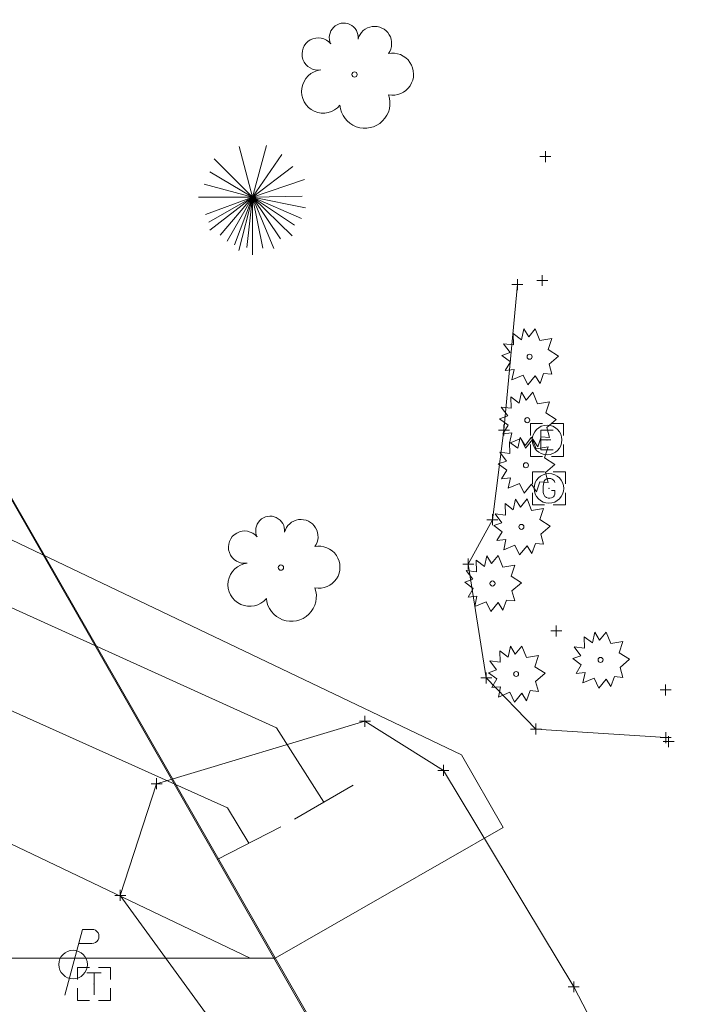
# Model space of a CAD drawing. Extents: x 128766 to 131418, y 268402 to 269681.
# Tile 8 of 14: x 129768 to 129829, y 268568 to 268657. Entities that reach past the tile are written whole.
import ezdxf

# ---------------------------------------------------------------- set-up
doc = ezdxf.new("R2010")
doc.units = 21
doc.header["$LTSCALE"] = 50
doc.header["$MEASUREMENT"] = 0
for name, color, linetype, lineweight, true_color in [('DV_X_Property_Line', 1, 'Continuous', 0, 0xff0000), ('Meadowbrook Sub #2', 40, 'Continuous', 0, 0xffa500), ('RW_P_Esmt_SW', 120, 'Continuous', 0, 0x00fea0), ('RW_P_Esmt_TMP', 120, 'Continuous', 0, 0x00fea0), ('SV_X_Shot_Marker', 2, 'Continuous', 0, 0xf0f000), ('SV_X_Top_of_Bank', 9, 'Continuous', 0, 0xc0c0c0), ('UT_X_Electric_Cells', 1, 'Continuous', 0, 0xff0000), ('UT_X_Gas_Cells', 2, 'Continuous', 0, 0xf0f000), ('UT_X_Telecom_Cells', 30, 'Continuous', 0, 0xff7f00), ('VG_X_Cells', 3, 'Continuous', 0, 0x00ff00), ('VG_X_Flower_Bed', 3, 'Continuous', 0, 0x00ff00)]:
    doc.layers.add(name, color=color, linetype=linetype, lineweight=lineweight, true_color=true_color)

# ---------------------------------------------------------------- blocks, each defined once
blk = doc.blocks.new('POINT_DISPLAY')
at = {"color": 0}
blk.add_point((0, 0), dxfattribs=at)

msp = doc.modelspace()

# ---------------------------------------------------------------- linework, layer by layer
at = {"layer": 'DV_X_Property_Line'}
for points in [[(129704.332, 268724.209, 0), (129920.679, 268730.18, 0), (129921.365, 268535.472, 0), (129831.365, 268535.599, 0), (129812.255, 268535.626, 0), (129704.332, 268724.209, 0)], [(129532.969, 268719.698, 0), (129704.31, 268724.19, 0), (129835.413, 268495.597, 0), (129886.497, 268406.527, 0), (129682.842, 268402.787, 0), (129682.551, 268492.787, 0), (129532.969, 268719.698, 0)]]:
    msp.add_polyline3d(points, dxfattribs=at)
at = {"layer": 'Meadowbrook Sub #2'}
for points in [[(129606.156, 268676.924), (129791.813, 268592.797)], [(129600.388, 268669.486), (129787.337, 268585.489)], [(129796.123, 268586.007), (129791.813, 268592.797)], [(129793.455, 268584.461), (129798.791, 268587.553)], [(129789.297, 268582.286), (129787.337, 268585.489)], [(129786.41, 268580.801), (129792.184, 268583.771)]]:
    msp.add_lwpolyline(points, dxfattribs=at)
at = {"layer": 'RW_P_Esmt_SW'}
for points in [[(129609.074, 268689.685, 0), (129612.698, 268683.925, 0), (129808.648, 268590.334, 0)], [(129580.028, 268688.906, 0), (129595.392, 268664.486, 0), (129789.402, 268571.821, 0)], [(129789.402, 268571.821, 0), (129791.693, 268571.821, 0), (129812.446, 268583.697, 0), (129808.648, 268590.334, 0)]]:
    msp.add_polyline3d(points, dxfattribs=at)
at = {"layer": 'RW_P_Esmt_TMP'}
msp.add_polyline3d([(129789.402, 268571.821, 0), (129630.451, 268571.821, 0), (129525.103, 268687.434, 0)], dxfattribs=at)
at = {"layer": 'SV_X_Shot_Marker', "lineweight": 0}
for p, q in [((129816.3, 268645.288, 943.235), (129816.3, 268644.288, 943.235)), ((129815.8, 268644.788, 943.235), (129816.8, 268644.788, 943.235)), ((129813.741, 268633.632, 944.11), (129813.741, 268632.632, 944.11)), ((129813.741, 268633.632, 944.11), (129813.741, 268632.632, 944.11)), ((129816.006, 268634.008, 944.906), (129816.006, 268633.008, 944.906)), ((129813.241, 268633.132, 944.11), (129814.241, 268633.132, 944.11)), ((129813.241, 268633.132, 944.11), (129814.241, 268633.132, 944.11)), ((129815.506, 268633.508, 944.906), (129816.506, 268633.508, 944.906)), ((129812.52, 268620.392, 943.036), (129812.52, 268619.392, 943.036)), ((129812.02, 268619.892, 943.036), (129813.02, 268619.892, 943.036)), ((129811.474, 268612.228, 943.028), (129811.474, 268611.228, 943.028)), ((129810.974, 268611.728, 943.028), (129811.974, 268611.728, 943.028)), ((129808.769, 268607.692, 942.764), (129809.769, 268607.692, 942.764)), ((129809.269, 268608.192, 942.764), (129809.269, 268607.192, 942.764)), ((129816.79, 268601.611, 942.969), (129817.79, 268601.611, 942.969)), ((129817.29, 268602.111, 942.969), (129817.29, 268601.111, 942.969)), ((129810.906, 268597.826, 942.653), (129810.906, 268596.826, 942.653)), ((129810.406, 268597.326, 942.653), (129811.406, 268597.326, 942.653)), ((129826.746, 268596.236, 942.906), (129827.746, 268596.236, 942.906)), ((129827.246, 268596.736, 942.906), (129827.246, 268595.736, 942.906)), ((129799.363, 268593.376, 941.405), (129800.363, 268593.376, 941.405)), ((129799.863, 268593.876, 941.405), (129799.863, 268592.876, 941.405)), ((129814.936, 268592.665, 942.819), (129815.936, 268592.665, 942.819)), ((129815.436, 268593.165, 942.819), (129815.436, 268592.165, 942.819)), ((129827.251, 268592.388, 942.851), (129827.251, 268591.388, 942.851)), ((129826.751, 268591.888, 942.851), (129827.751, 268591.888, 942.851)), ((129827.01, 268591.529, 942.771), (129828.01, 268591.529, 942.771)), ((129827.51, 268592.029, 942.771), (129827.51, 268591.029, 942.771)), ((129806.502, 268588.908, 941.821), (129807.502, 268588.908, 941.821)), ((129807.002, 268589.408, 941.821), (129807.002, 268588.408, 941.821)), ((129780.885, 268588.192, 940.757), (129780.885, 268587.192, 940.757)), ((129780.385, 268587.692, 940.757), (129781.385, 268587.692, 940.757)), ((129777.074, 268577.525, 941.86), (129778.074, 268577.525, 941.86)), ((129777.574, 268578.025, 941.86), (129777.574, 268577.025, 941.86)), ((129818.374, 268569.203, 941.662), (129819.374, 268569.203, 941.662)), ((129818.874, 268569.703, 941.662), (129818.874, 268568.703, 941.662))]:
    msp.add_line(p, q, dxfattribs=at)
at = {"layer": 'SV_X_Shot_Marker'}
for p in [(129816.3, 268644.788, 943.235), (129813.741, 268633.132, 944.11), (129813.741, 268633.132, 944.11), (129816.006, 268633.508, 944.906), (129812.52, 268619.892, 943.036), (129811.474, 268611.728, 943.028), (129809.269, 268607.692, 942.764), (129817.29, 268601.611, 942.969), (129810.906, 268597.326, 942.653), (129827.246, 268596.236, 942.906), (129799.863, 268593.376, 941.405), (129815.436, 268592.665, 942.819), (129827.251, 268591.888, 942.851), (129827.51, 268591.529, 942.771), (129807.002, 268588.908, 941.821), (129780.885, 268587.692, 940.757), (129777.574, 268577.525, 941.86), (129818.874, 268569.203, 941.662)]:
    msp.add_point(p, dxfattribs=at)
at = {"layer": 'SV_X_Top_of_Bank', "linetype": 'Continuous'}
msp.add_polyline3d([(129845.004, 268530.213, 942.179), (129829.607, 268548.57, 940.789), (129818.874, 268569.203, 941.662), (129807.002, 268588.908, 941.821), (129799.863, 268593.376, 941.405), (129780.885, 268587.692, 940.757), (129777.574, 268577.525, 941.86), (129789.718, 268560.832, 941.753), (129808.829, 268530.699, 941.919), (129819.997, 268513.757, 942.282)], dxfattribs=at)
at = {"layer": 'SV_X_Top_of_Bank'}
msp.add_polyline3d([(129845.004, 268530.213, 942.179), (129829.607, 268548.57, 940.789), (129818.874, 268569.203, 941.662), (129807.002, 268588.908, 941.821), (129799.863, 268593.376, 941.405), (129780.885, 268587.692, 940.757), (129777.574, 268577.525, 941.86), (129789.718, 268560.832, 941.753), (129808.829, 268530.699, 941.919), (129819.997, 268513.757, 942.282)], dxfattribs=at)
at = {"layer": 'UT_X_Electric_Cells', "color": 1, "linetype": 'Continuous', "lineweight": 0, "true_color": 0xff0000}
for p, q in [((129815.882, 268618.99, 943.272), (129816.782, 268618.99, 943.272)), ((129815.882, 268618.99, 943.272), (129816.782, 268618.99, 943.272)), ((129774.135, 268574.434, 942.304), (129772.529, 268568.434, 942.304)), ((129774.135, 268574.434, 942.304), (129772.529, 268568.434, 942.304)), ((129774.135, 268574.434, 942.304), (129774.985, 268574.434, 942.304)), ((129774.135, 268574.434, 942.304), (129774.985, 268574.434, 942.304)), ((129773.794, 268573.159, 942.304), (129774.985, 268573.159, 942.304)), ((129773.794, 268573.159, 942.304), (129774.985, 268573.159, 942.304))]:
    msp.add_line(p, q, dxfattribs=at)
at = {"layer": 'UT_X_Electric_Cells', "color": 1, "linetype": 'Continuous', "true_color": 0xff0000}
for points in [[(129816.046, 268620.49, 943.272), (129814.946, 268620.49, 943.272), (129814.946, 268619.39, 943.272)], [(129816.046, 268620.49, 943.272), (129814.946, 268620.49, 943.272), (129814.946, 268619.39, 943.272)], [(129817.946, 268619.39, 943.272), (129817.946, 268620.49, 943.272), (129816.846, 268620.49, 943.272)], [(129817.946, 268619.39, 943.272), (129817.946, 268620.49, 943.272), (129816.846, 268620.49, 943.272)], [(129817.007, 268619.89, 943.272), (129815.882, 268619.89, 943.272), (129815.882, 268618.09, 943.272), (129817.007, 268618.09, 943.272)], [(129817.007, 268619.89, 943.272), (129815.882, 268619.89, 943.272), (129815.882, 268618.09, 943.272), (129817.007, 268618.09, 943.272)], [(129814.946, 268618.59, 943.272), (129814.946, 268617.49, 943.272), (129816.046, 268617.49, 943.272)], [(129814.946, 268618.59, 943.272), (129814.946, 268617.49, 943.272), (129816.046, 268617.49, 943.272)], [(129816.846, 268617.49, 943.272), (129817.946, 268617.49, 943.272), (129817.946, 268618.59, 943.272)], [(129816.846, 268617.49, 943.272), (129817.946, 268617.49, 943.272), (129817.946, 268618.59, 943.272)]]:
    msp.add_polyline3d(points, dxfattribs=at)
at = {"layer": 'UT_X_Electric_Cells', "color": 1, "linetype": 'Continuous', "lineweight": 0, "true_color": 0xff0000}
for centre, radius in [((129816.446, 268618.99, 943.272), 1.35), ((129816.446, 268618.99, 943.272), 1.35), ((129773.279, 268571.234, 942.304), 1.3), ((129773.279, 268571.234, 942.304), 1.3)]:
    msp.add_circle(centre, radius, dxfattribs=at)
at = {"layer": 'UT_X_Electric_Cells', "color": 1, "linetype": 'Continuous', "lineweight": 0, "true_color": 0xff0000, "extrusion": (0, 0, -1)}
msp.add_arc((-129774.998, 268573.796, -942.304), 0.638, 88.8767, 271.1233, dxfattribs=at)
msp.add_arc((-129774.998, 268573.796, -942.304), 0.638, 88.8767, 271.1233, dxfattribs=at)
at = {"layer": 'UT_X_Electric_Cells', "color": 1, "true_color": 0xff0000}
msp.add_point((129816.446, 268618.99, 943.272), dxfattribs=at)
at = {"layer": 'UT_X_Gas_Cells', "color": 44, "linetype": 'Continuous', "true_color": 0xa56100}
for points in [[(129816.216, 268616.086, 942.84), (129815.116, 268616.086, 942.84), (129815.116, 268614.986, 942.84)], [(129816.216, 268616.086, 942.84), (129815.116, 268616.086, 942.84), (129815.116, 268614.986, 942.84)], [(129818.116, 268614.986, 942.84), (129818.116, 268616.086, 942.84), (129817.016, 268616.086, 942.84)], [(129818.116, 268614.986, 942.84), (129818.116, 268616.086, 942.84), (129817.016, 268616.086, 942.84)], [(129817.149, 268615.132, 942.84), (129817.135, 268615.203, 942.84), (129817.092, 268615.274, 942.84), (129817.021, 268615.344, 942.84), (129816.922, 268615.43, 942.84), (129816.851, 268615.458, 942.84), (129816.794, 268615.472, 942.84), (129816.709, 268615.486, 942.84), (129816.539, 268615.486, 942.84), (129816.469, 268615.472, 942.84), (129816.426, 268615.458, 942.84), (129816.369, 268615.43, 942.84), (129816.256, 268615.344, 942.84), (129816.185, 268615.245, 942.84), (129816.142, 268615.132, 942.84), (129816.114, 268614.976, 942.84), (129816.086, 268614.749, 942.84), (129816.086, 268614.452, 942.84), (129816.1, 268614.211, 942.84), (129816.157, 268614.026, 942.84), (129816.242, 268613.856, 942.84), (129816.313, 268613.8, 942.84), (129816.398, 268613.743, 942.84), (129816.554, 268613.686, 942.84), (129816.709, 268613.686, 942.84), (129816.865, 268613.715, 942.84), (129816.922, 268613.743, 942.84), (129816.979, 268613.771, 942.84), (129817.035, 268613.828, 942.84), (129817.092, 268613.913, 942.84), (129817.149, 268614.041, 942.84), (129817.149, 268614.395, 942.84), (129816.851, 268614.395, 942.84)], [(129817.149, 268615.132, 942.84), (129817.135, 268615.203, 942.84), (129817.092, 268615.274, 942.84), (129817.021, 268615.344, 942.84), (129816.922, 268615.43, 942.84), (129816.851, 268615.458, 942.84), (129816.794, 268615.472, 942.84), (129816.709, 268615.486, 942.84), (129816.539, 268615.486, 942.84), (129816.469, 268615.472, 942.84), (129816.426, 268615.458, 942.84), (129816.369, 268615.43, 942.84), (129816.256, 268615.344, 942.84), (129816.185, 268615.245, 942.84), (129816.142, 268615.132, 942.84), (129816.114, 268614.976, 942.84), (129816.086, 268614.749, 942.84), (129816.086, 268614.452, 942.84), (129816.1, 268614.211, 942.84), (129816.157, 268614.026, 942.84), (129816.242, 268613.856, 942.84), (129816.313, 268613.8, 942.84), (129816.398, 268613.743, 942.84), (129816.554, 268613.686, 942.84), (129816.709, 268613.686, 942.84), (129816.865, 268613.715, 942.84), (129816.922, 268613.743, 942.84), (129816.979, 268613.771, 942.84), (129817.035, 268613.828, 942.84), (129817.092, 268613.913, 942.84), (129817.149, 268614.041, 942.84), (129817.149, 268614.395, 942.84), (129816.851, 268614.395, 942.84)], [(129815.116, 268614.186, 942.84), (129815.116, 268613.086, 942.84), (129816.216, 268613.086, 942.84)], [(129815.116, 268614.186, 942.84), (129815.116, 268613.086, 942.84), (129816.216, 268613.086, 942.84)], [(129817.016, 268613.086, 942.84), (129818.116, 268613.086, 942.84), (129818.116, 268614.186, 942.84)], [(129817.016, 268613.086, 942.84), (129818.116, 268613.086, 942.84), (129818.116, 268614.186, 942.84)]]:
    msp.add_polyline3d(points, dxfattribs=at)
at = {"layer": 'UT_X_Gas_Cells', "color": 44, "linetype": 'Continuous', "lineweight": 0, "true_color": 0xa56100}
msp.add_circle((129816.616, 268614.586, 942.84), 1.35, dxfattribs=at)
msp.add_circle((129816.616, 268614.586, 942.84), 1.35, dxfattribs=at)
at = {"layer": 'UT_X_Gas_Cells', "color": 44, "true_color": 0xa56100}
msp.add_point((129816.616, 268614.586, 942.84), dxfattribs=at)
at = {"layer": 'UT_X_Telecom_Cells', "color": 30, "linetype": 'Continuous', "lineweight": 0, "true_color": 0xff7f00}
for p, q in [((129774.537, 268570.468, 942.085), (129775.837, 268570.468, 942.085)), ((129774.537, 268570.468, 942.085), (129775.837, 268570.468, 942.085)), ((129775.187, 268568.468, 942.085), (129775.187, 268570.468, 942.085)), ((129775.187, 268568.468, 942.085), (129775.187, 268570.468, 942.085))]:
    msp.add_line(p, q, dxfattribs=at)
at = {"layer": 'UT_X_Telecom_Cells', "color": 30, "linetype": 'Continuous', "true_color": 0xff7f00}
for points in [[(129774.787, 268570.968, 942.085), (129773.687, 268570.968, 942.085), (129773.687, 268569.868, 942.085)], [(129774.787, 268570.968, 942.085), (129773.687, 268570.968, 942.085), (129773.687, 268569.868, 942.085)], [(129776.687, 268569.868, 942.085), (129776.687, 268570.968, 942.085), (129775.587, 268570.968, 942.085)], [(129776.687, 268569.868, 942.085), (129776.687, 268570.968, 942.085), (129775.587, 268570.968, 942.085)], [(129773.687, 268569.068, 942.085), (129773.687, 268567.968, 942.085), (129774.787, 268567.968, 942.085)], [(129773.687, 268569.068, 942.085), (129773.687, 268567.968, 942.085), (129774.787, 268567.968, 942.085)], [(129775.587, 268567.968, 942.085), (129776.687, 268567.968, 942.085), (129776.687, 268569.068, 942.085)], [(129775.587, 268567.968, 942.085), (129776.687, 268567.968, 942.085), (129776.687, 268569.068, 942.085)]]:
    msp.add_polyline3d(points, dxfattribs=at)
at = {"layer": 'UT_X_Telecom_Cells', "color": 30, "true_color": 0xff7f00}
msp.add_point((129775.187, 268569.468, 942.085), dxfattribs=at)
at = {"layer": 'VG_X_Cells', "color": 3, "linetype": 'Continuous', "lineweight": 0, "true_color": 0x00ff00}
for p, q in [((129789.63, 268641.094, 943.638), (129788.395, 268645.707, 943.638)), ((129789.63, 268641.094, 943.638), (129788.395, 268645.707, 943.638)), ((129789.63, 268641.094, 943.638), (129790.887, 268645.792, 943.638)), ((129789.63, 268641.094, 943.638), (129790.887, 268645.792, 943.638)), ((129789.63, 268641.094, 943.638), (129786.14, 268644.581, 943.638)), ((129789.63, 268641.094, 943.638), (129786.14, 268644.581, 943.638)), ((129789.63, 268641.094, 943.638), (129792.285, 268644.979, 943.638)), ((129789.63, 268641.094, 943.638), (129792.285, 268644.979, 943.638)), ((129789.63, 268641.094, 943.638), (129793.287, 268643.899, 943.638)), ((129789.63, 268641.094, 943.638), (129793.287, 268643.899, 943.638)), ((129789.63, 268641.094, 943.638), (129785.723, 268643.391, 943.638)), ((129789.63, 268641.094, 943.638), (129785.723, 268643.391, 943.638)), ((129789.63, 268641.094, 943.638), (129794.367, 268642.701, 943.638)), ((129789.63, 268641.094, 943.638), (129794.367, 268642.701, 943.638)), ((129789.63, 268641.094, 943.638), (129785.217, 268642.277, 943.638)), ((129789.63, 268641.094, 943.638), (129785.217, 268642.277, 943.638)), ((129784.695, 268641.094, 943.638), (129789.63, 268641.094, 943.638)), ((129784.695, 268641.094, 943.638), (129789.63, 268641.094, 943.638)), ((129789.63, 268641.094, 943.638), (129785.34, 268639.532, 943.638)), ((129789.63, 268641.094, 943.638), (129785.34, 268639.532, 943.638)), ((129789.63, 268641.094, 943.638), (129785.647, 268638.812, 943.638)), ((129789.63, 268641.094, 943.638), (129785.647, 268638.812, 943.638)), ((129789.63, 268641.094, 943.638), (129785.723, 268638.099, 943.638)), ((129789.63, 268641.094, 943.638), (129785.723, 268638.099, 943.638)), ((129789.63, 268641.094, 943.638), (129786.685, 268637.627, 943.638)), ((129789.63, 268641.094, 943.638), (129786.685, 268637.627, 943.638)), ((129789.63, 268641.094, 943.638), (129787.312, 268637.079, 943.638)), ((129789.63, 268641.094, 943.638), (129787.312, 268637.079, 943.638)), ((129789.63, 268641.094, 943.638), (129787.965, 268636.754, 943.638)), ((129789.63, 268641.094, 943.638), (129787.965, 268636.754, 943.638)), ((129789.63, 268641.094, 943.638), (129788.367, 268636.237, 943.638)), ((129789.63, 268641.094, 943.638), (129788.367, 268636.237, 943.638)), ((129789.63, 268641.094, 943.638), (129789.088, 268636.502, 943.638)), ((129789.63, 268641.094, 943.638), (129789.088, 268636.502, 943.638)), ((129789.63, 268641.094, 943.638), (129794.14, 268641.186, 943.638)), ((129789.63, 268641.094, 943.638), (129794.14, 268641.186, 943.638)), ((129789.63, 268635.854, 943.638), (129789.63, 268641.094, 943.638)), ((129789.63, 268641.094, 943.638), (129790.552, 268636.457, 943.638)), ((129789.63, 268641.094, 943.638), (129791.563, 268636.426, 943.638)), ((129789.63, 268641.094, 943.638), (129792.167, 268637.301, 943.638)), ((129789.63, 268641.094, 943.638), (129793.218, 268637.572, 943.638)), ((129789.63, 268641.094, 943.638), (129793.452, 268638.539, 943.638)), ((129789.63, 268641.094, 943.638), (129794.095, 268639.152, 943.638)), ((129789.63, 268641.094, 943.638), (129794.458, 268640.136, 943.638)), ((129789.63, 268635.854, 943.638), (129789.63, 268641.094, 943.638)), ((129789.63, 268641.094, 943.638), (129790.552, 268636.457, 943.638)), ((129789.63, 268641.094, 943.638), (129791.563, 268636.426, 943.638)), ((129789.63, 268641.094, 943.638), (129792.167, 268637.301, 943.638)), ((129789.63, 268641.094, 943.638), (129793.218, 268637.572, 943.638)), ((129789.63, 268641.094, 943.638), (129793.452, 268638.539, 943.638)), ((129789.63, 268641.094, 943.638), (129794.095, 268639.152, 943.638)), ((129789.63, 268641.094, 943.638), (129794.458, 268640.136, 943.638))]:
    msp.add_line(p, q, dxfattribs=at)
at = {"layer": 'VG_X_Cells', "color": 3, "linetype": 'Continuous', "true_color": 0x00ff00}
for points in [[(129814.773, 268628.373, 943.504), (129815.378, 268629.108, 943.504), (129815.793, 268628.055, 943.504), (129816.885, 268628.235, 943.504), (129816.547, 268627.223, 943.504), (129817.492, 268626.628, 943.504), (129816.635, 268625.893, 943.504), (129816.885, 268624.98, 943.504), (129816.132, 268625.048, 943.504), (129815.807, 268624.135, 943.504), (129815.378, 268624.827, 943.504), (129814.7, 268624.01, 943.504), (129814.272, 268624.897, 943.504), (129813.252, 268624.467, 943.504), (129813.443, 268625.408, 943.504), (129812.632, 268625.325, 943.504), (129813.105, 268626.115, 943.504), (129812.337, 268626.683, 943.504), (129813.075, 268626.947, 943.504), (129812.468, 268627.75, 943.504), (129813.4, 268627.64, 943.504), (129813.37, 268628.678, 943.504), (129814.123, 268628.11, 943.504), (129814.33, 268629.095, 943.504), (129814.773, 268628.373, 943.504)], [(129814.773, 268628.373, 943.504), (129815.378, 268629.108, 943.504), (129815.793, 268628.055, 943.504), (129816.885, 268628.235, 943.504), (129816.547, 268627.223, 943.504), (129817.492, 268626.628, 943.504), (129816.635, 268625.893, 943.504), (129816.885, 268624.98, 943.504), (129816.132, 268625.048, 943.504), (129815.807, 268624.135, 943.504), (129815.378, 268624.827, 943.504), (129814.7, 268624.01, 943.504), (129814.272, 268624.897, 943.504), (129813.252, 268624.467, 943.504), (129813.443, 268625.408, 943.504), (129812.632, 268625.325, 943.504), (129813.105, 268626.115, 943.504), (129812.337, 268626.683, 943.504), (129813.075, 268626.947, 943.504), (129812.468, 268627.75, 943.504), (129813.4, 268627.64, 943.504), (129813.37, 268628.678, 943.504), (129814.123, 268628.11, 943.504), (129814.33, 268629.095, 943.504), (129814.773, 268628.373, 943.504)], [(129814.558, 268622.605, 943.397), (129815.163, 268623.34, 943.397), (129815.578, 268622.287, 943.397), (129816.669, 268622.467, 943.397), (129816.331, 268621.455, 943.397), (129817.276, 268620.86, 943.397), (129816.419, 268620.125, 943.397), (129816.669, 268619.212, 943.397), (129815.916, 268619.28, 943.397), (129815.591, 268618.367, 943.397), (129815.163, 268619.058, 943.397), (129814.484, 268618.242, 943.397), (129814.056, 268619.128, 943.397), (129813.036, 268618.698, 943.397), (129813.228, 268619.64, 943.397), (129812.416, 268619.557, 943.397), (129812.889, 268620.347, 943.397), (129812.121, 268620.915, 943.397), (129812.859, 268621.178, 943.397), (129812.253, 268621.982, 943.397), (129813.184, 268621.872, 943.397), (129813.154, 268622.91, 943.397), (129813.908, 268622.342, 943.397), (129814.114, 268623.327, 943.397), (129814.558, 268622.605, 943.397)], [(129814.558, 268622.605, 943.397), (129815.163, 268623.34, 943.397), (129815.578, 268622.287, 943.397), (129816.669, 268622.467, 943.397), (129816.331, 268621.455, 943.397), (129817.276, 268620.86, 943.397), (129816.419, 268620.125, 943.397), (129816.669, 268619.212, 943.397), (129815.916, 268619.28, 943.397), (129815.591, 268618.367, 943.397), (129815.163, 268619.058, 943.397), (129814.484, 268618.242, 943.397), (129814.056, 268619.128, 943.397), (129813.036, 268618.698, 943.397), (129813.228, 268619.64, 943.397), (129812.416, 268619.557, 943.397), (129812.889, 268620.347, 943.397), (129812.121, 268620.915, 943.397), (129812.859, 268621.178, 943.397), (129812.253, 268621.982, 943.397), (129813.184, 268621.872, 943.397), (129813.154, 268622.91, 943.397), (129813.908, 268622.342, 943.397), (129814.114, 268623.327, 943.397), (129814.558, 268622.605, 943.397)], [(129814.439, 268618.5, 943.34), (129815.044, 268619.235, 943.34), (129815.459, 268618.182, 943.34), (129816.551, 268618.362, 943.34), (129816.213, 268617.35, 943.34), (129817.158, 268616.755, 943.34), (129816.301, 268616.02, 943.34), (129816.551, 268615.107, 943.34), (129815.798, 268615.175, 943.34), (129815.473, 268614.262, 943.34), (129815.044, 268614.954, 943.34), (129814.366, 268614.137, 943.34), (129813.938, 268615.024, 943.34), (129812.918, 268614.594, 943.34), (129813.109, 268615.535, 943.34), (129812.298, 268615.452, 943.34), (129812.771, 268616.242, 943.34), (129812.003, 268616.81, 943.34), (129812.741, 268617.074, 943.34), (129812.134, 268617.877, 943.34), (129813.066, 268617.767, 943.34), (129813.036, 268618.805, 943.34), (129813.789, 268618.237, 943.34), (129813.996, 268619.222, 943.34), (129814.439, 268618.5, 943.34)], [(129814.439, 268618.5, 943.34), (129815.044, 268619.235, 943.34), (129815.459, 268618.182, 943.34), (129816.551, 268618.362, 943.34), (129816.213, 268617.35, 943.34), (129817.158, 268616.755, 943.34), (129816.301, 268616.02, 943.34), (129816.551, 268615.107, 943.34), (129815.798, 268615.175, 943.34), (129815.473, 268614.262, 943.34), (129815.044, 268614.954, 943.34), (129814.366, 268614.137, 943.34), (129813.938, 268615.024, 943.34), (129812.918, 268614.594, 943.34), (129813.109, 268615.535, 943.34), (129812.298, 268615.452, 943.34), (129812.771, 268616.242, 943.34), (129812.003, 268616.81, 943.34), (129812.741, 268617.074, 943.34), (129812.134, 268617.877, 943.34), (129813.066, 268617.767, 943.34), (129813.036, 268618.805, 943.34), (129813.789, 268618.237, 943.34), (129813.996, 268619.222, 943.34), (129814.439, 268618.5, 943.34)], [(129814.024, 268612.887, 943.405), (129814.629, 268613.622, 943.405), (129815.044, 268612.569, 943.405), (129816.136, 268612.749, 943.405), (129815.798, 268611.737, 943.405), (129816.743, 268611.142, 943.405), (129815.886, 268610.407, 943.405), (129816.136, 268609.494, 943.405), (129815.383, 268609.562, 943.405), (129815.058, 268608.649, 943.405), (129814.629, 268609.341, 943.405), (129813.951, 268608.524, 943.405), (129813.523, 268609.411, 943.405), (129812.503, 268608.981, 943.405), (129812.694, 268609.922, 943.405), (129811.883, 268609.839, 943.405), (129812.356, 268610.629, 943.405), (129811.588, 268611.197, 943.405), (129812.326, 268611.461, 943.405), (129811.719, 268612.264, 943.405), (129812.651, 268612.154, 943.405), (129812.621, 268613.192, 943.405), (129813.374, 268612.624, 943.405), (129813.581, 268613.609, 943.405), (129814.024, 268612.887, 943.405)], [(129814.024, 268612.887, 943.405), (129814.629, 268613.622, 943.405), (129815.044, 268612.569, 943.405), (129816.136, 268612.749, 943.405), (129815.798, 268611.737, 943.405), (129816.743, 268611.142, 943.405), (129815.886, 268610.407, 943.405), (129816.136, 268609.494, 943.405), (129815.383, 268609.562, 943.405), (129815.058, 268608.649, 943.405), (129814.629, 268609.341, 943.405), (129813.951, 268608.524, 943.405), (129813.523, 268609.411, 943.405), (129812.503, 268608.981, 943.405), (129812.694, 268609.922, 943.405), (129811.883, 268609.839, 943.405), (129812.356, 268610.629, 943.405), (129811.588, 268611.197, 943.405), (129812.326, 268611.461, 943.405), (129811.719, 268612.264, 943.405), (129812.651, 268612.154, 943.405), (129812.621, 268613.192, 943.405), (129813.374, 268612.624, 943.405), (129813.581, 268613.609, 943.405), (129814.024, 268612.887, 943.405)], [(129811.391, 268607.733, 942.939), (129811.996, 268608.468, 942.939), (129812.412, 268607.414, 942.939), (129813.503, 268607.594, 942.939), (129813.165, 268606.583, 942.939), (129814.11, 268605.988, 942.939), (129813.253, 268605.253, 942.939), (129813.503, 268604.339, 942.939), (129812.75, 268604.408, 942.939), (129812.425, 268603.494, 942.939), (129811.996, 268604.186, 942.939), (129811.318, 268603.369, 942.939), (129810.89, 268604.256, 942.939), (129809.87, 268603.826, 942.939), (129810.061, 268604.768, 942.939), (129809.25, 268604.684, 942.939), (129809.723, 268605.474, 942.939), (129808.955, 268606.043, 942.939), (129809.693, 268606.306, 942.939), (129809.087, 268607.109, 942.939), (129810.018, 268606.999, 942.939), (129809.988, 268608.038, 942.939), (129810.742, 268607.469, 942.939), (129810.948, 268608.454, 942.939), (129811.391, 268607.733, 942.939)], [(129811.391, 268607.733, 942.939), (129811.996, 268608.468, 942.939), (129812.412, 268607.414, 942.939), (129813.503, 268607.594, 942.939), (129813.165, 268606.583, 942.939), (129814.11, 268605.988, 942.939), (129813.253, 268605.253, 942.939), (129813.503, 268604.339, 942.939), (129812.75, 268604.408, 942.939), (129812.425, 268603.494, 942.939), (129811.996, 268604.186, 942.939), (129811.318, 268603.369, 942.939), (129810.89, 268604.256, 942.939), (129809.87, 268603.826, 942.939), (129810.061, 268604.768, 942.939), (129809.25, 268604.684, 942.939), (129809.723, 268605.474, 942.939), (129808.955, 268606.043, 942.939), (129809.693, 268606.306, 942.939), (129809.087, 268607.109, 942.939), (129810.018, 268606.999, 942.939), (129809.988, 268608.038, 942.939), (129810.742, 268607.469, 942.939), (129810.948, 268608.454, 942.939), (129811.391, 268607.733, 942.939)], [(129821.232, 268600.77, 943.197), (129821.837, 268601.505, 943.197), (129822.252, 268600.452, 943.197), (129823.344, 268600.632, 943.197), (129823.006, 268599.62, 943.197), (129823.951, 268599.025, 943.197), (129823.094, 268598.29, 943.197), (129823.344, 268597.377, 943.197), (129822.591, 268597.445, 943.197), (129822.266, 268596.532, 943.197), (129821.837, 268597.224, 943.197), (129821.159, 268596.407, 943.197), (129820.731, 268597.294, 943.197), (129819.711, 268596.864, 943.197), (129819.902, 268597.805, 943.197), (129819.091, 268597.722, 943.197), (129819.564, 268598.512, 943.197), (129818.796, 268599.08, 943.197), (129819.534, 268599.344, 943.197), (129818.927, 268600.147, 943.197), (129819.859, 268600.037, 943.197), (129819.829, 268601.075, 943.197), (129820.582, 268600.507, 943.197), (129820.789, 268601.492, 943.197), (129821.232, 268600.77, 943.197)], [(129821.232, 268600.77, 943.197), (129821.837, 268601.505, 943.197), (129822.252, 268600.452, 943.197), (129823.344, 268600.632, 943.197), (129823.006, 268599.62, 943.197), (129823.951, 268599.025, 943.197), (129823.094, 268598.29, 943.197), (129823.344, 268597.377, 943.197), (129822.591, 268597.445, 943.197), (129822.266, 268596.532, 943.197), (129821.837, 268597.224, 943.197), (129821.159, 268596.407, 943.197), (129820.731, 268597.294, 943.197), (129819.711, 268596.864, 943.197), (129819.902, 268597.805, 943.197), (129819.091, 268597.722, 943.197), (129819.564, 268598.512, 943.197), (129818.796, 268599.08, 943.197), (129819.534, 268599.344, 943.197), (129818.927, 268600.147, 943.197), (129819.859, 268600.037, 943.197), (129819.829, 268601.075, 943.197), (129820.582, 268600.507, 943.197), (129820.789, 268601.492, 943.197), (129821.232, 268600.77, 943.197)], [(129813.546, 268599.493, 943.195), (129814.151, 268600.228, 943.195), (129814.566, 268599.174, 943.195), (129815.658, 268599.354, 943.195), (129815.32, 268598.343, 943.195), (129816.265, 268597.748, 943.195), (129815.408, 268597.013, 943.195), (129815.658, 268596.099, 943.195), (129814.905, 268596.168, 943.195), (129814.58, 268595.254, 943.195), (129814.151, 268595.946, 943.195), (129813.473, 268595.129, 943.195), (129813.045, 268596.016, 943.195), (129812.025, 268595.586, 943.195), (129812.216, 268596.528, 943.195), (129811.405, 268596.444, 943.195), (129811.878, 268597.234, 943.195), (129811.11, 268597.803, 943.195), (129811.848, 268598.066, 943.195), (129811.241, 268598.869, 943.195), (129812.173, 268598.759, 943.195), (129812.143, 268599.798, 943.195), (129812.896, 268599.229, 943.195), (129813.103, 268600.214, 943.195), (129813.546, 268599.493, 943.195)], [(129813.546, 268599.493, 943.195), (129814.151, 268600.228, 943.195), (129814.566, 268599.174, 943.195), (129815.658, 268599.354, 943.195), (129815.32, 268598.343, 943.195), (129816.265, 268597.748, 943.195), (129815.408, 268597.013, 943.195), (129815.658, 268596.099, 943.195), (129814.905, 268596.168, 943.195), (129814.58, 268595.254, 943.195), (129814.151, 268595.946, 943.195), (129813.473, 268595.129, 943.195), (129813.045, 268596.016, 943.195), (129812.025, 268595.586, 943.195), (129812.216, 268596.528, 943.195), (129811.405, 268596.444, 943.195), (129811.878, 268597.234, 943.195), (129811.11, 268597.803, 943.195), (129811.848, 268598.066, 943.195), (129811.241, 268598.869, 943.195), (129812.173, 268598.759, 943.195), (129812.143, 268599.798, 943.195), (129812.896, 268599.229, 943.195), (129813.103, 268600.214, 943.195), (129813.546, 268599.493, 943.195)]]:
    msp.add_polyline3d(points, dxfattribs=at)
at = {"layer": 'VG_X_Cells', "color": 3, "linetype": 'Continuous', "lineweight": 0, "true_color": 0x00ff00}
for centre, radius in [((129798.913, 268652.262, 943.306), 0.24), ((129798.913, 268652.262, 943.306), 0.24), ((129814.857, 268626.564, 943.504), 0.23), ((129814.857, 268626.564, 943.504), 0.23), ((129814.642, 268620.795, 943.397), 0.23), ((129814.642, 268620.795, 943.397), 0.23), ((129814.524, 268616.691, 943.34), 0.23), ((129814.524, 268616.691, 943.34), 0.23), ((129814.108, 268611.078, 943.405), 0.23), ((129814.108, 268611.078, 943.405), 0.23), ((129792.208, 268607.368, 941.888), 0.24), ((129792.208, 268607.368, 941.888), 0.24), ((129811.476, 268605.923, 942.939), 0.23), ((129811.476, 268605.923, 942.939), 0.23), ((129821.317, 268598.961, 943.197), 0.23), ((129821.317, 268598.961, 943.197), 0.23), ((129813.63, 268597.683, 943.195), 0.23), ((129813.63, 268597.683, 943.195), 0.23)]:
    msp.add_circle(centre, radius, dxfattribs=at)
for centre, radius, start, end in [((129797.929, 268655.629, 943.306), 1.317, 354.0047, 205.97412), ((129797.929, 268655.629, 943.306), 1.317, 354.0047, 205.97412), ((129800.739, 268655.091, 943.306), 1.553, 323.82996, 165.0376), ((129800.739, 268655.091, 943.306), 1.553, 323.82996, 165.0376), ((129795.603, 268654.126, 943.306), 1.471, 39.06254, 279.54124), ((129795.603, 268654.126, 943.306), 1.471, 39.06254, 279.54124), ((129802.373, 268652.298, 943.306), 1.915, 259.14531, 101.45961), ((129802.373, 268652.298, 943.306), 1.915, 259.14531, 101.45961), ((129796.059, 268650.713, 943.306), 1.974, 96.17219, 320.57371), ((129796.059, 268650.713, 943.306), 1.974, 96.17219, 320.57371), ((129799.859, 268649.656, 943.306), 2.284, 184.94757, 19.45715), ((129799.859, 268649.656, 943.306), 2.284, 184.94757, 19.45715), ((129791.225, 268610.735, 941.888), 1.317, 354.0047, 205.97412), ((129791.225, 268610.735, 941.888), 1.317, 354.0047, 205.97412), ((129794.034, 268610.197, 941.888), 1.553, 323.82996, 165.0376), ((129794.034, 268610.197, 941.888), 1.553, 323.82996, 165.0376), ((129788.899, 268609.232, 941.888), 1.471, 39.06254, 279.54124), ((129788.899, 268609.232, 941.888), 1.471, 39.06254, 279.54124), ((129795.669, 268607.404, 941.888), 1.915, 259.14531, 101.45961), ((129795.669, 268607.404, 941.888), 1.915, 259.14531, 101.45961), ((129789.355, 268605.819, 941.888), 1.974, 96.17219, 320.57371), ((129789.355, 268605.819, 941.888), 1.974, 96.17219, 320.57371), ((129793.155, 268604.762, 941.888), 2.284, 184.94757, 19.45715), ((129793.155, 268604.762, 941.888), 2.284, 184.94757, 19.45715)]:
    msp.add_arc(centre, radius, start, end, dxfattribs=at)
at = {"layer": 'VG_X_Flower_Bed', "linetype": 'Continuous'}
msp.add_polyline3d([(129813.741, 268633.132, 944.11), (129812.52, 268619.892, 943.036), (129811.474, 268611.728, 943.028), (129809.269, 268607.692, 942.764), (129810.906, 268597.326, 942.653), (129815.436, 268592.665, 942.819), (129827.251, 268591.888, 942.851)], dxfattribs=at)
at = {"layer": 'VG_X_Flower_Bed'}
msp.add_polyline3d([(129813.741, 268633.132, 944.11), (129812.52, 268619.892, 943.036), (129811.474, 268611.728, 943.028), (129809.269, 268607.692, 942.764), (129810.906, 268597.326, 942.653), (129815.436, 268592.665, 942.819), (129827.251, 268591.888, 942.851)], dxfattribs=at)

# ---------------------------------------------------------------- block references
at = {"layer": 'UT_X_Electric_Cells', "color": 0, "xscale": 0.0003280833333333, "yscale": 0.0003280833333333, "zscale": 0.0003280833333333}
msp.add_blockref('POINT_DISPLAY', (129816.446, 268618.99, 943.272), dxfattribs=at)
at = {"layer": 'UT_X_Gas_Cells', "color": 0, "xscale": 0.0003280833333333, "yscale": 0.0003280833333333, "zscale": 0.0003280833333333}
msp.add_blockref('POINT_DISPLAY', (129816.616, 268614.586, 942.84), dxfattribs=at)
at = {"layer": 'UT_X_Telecom_Cells', "color": 0, "xscale": 0.0003280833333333, "yscale": 0.0003280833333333, "zscale": 0.0003280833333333}
msp.add_blockref('POINT_DISPLAY', (129775.187, 268569.468, 942.085), dxfattribs=at)

doc.saveas('drawing.dxf')
